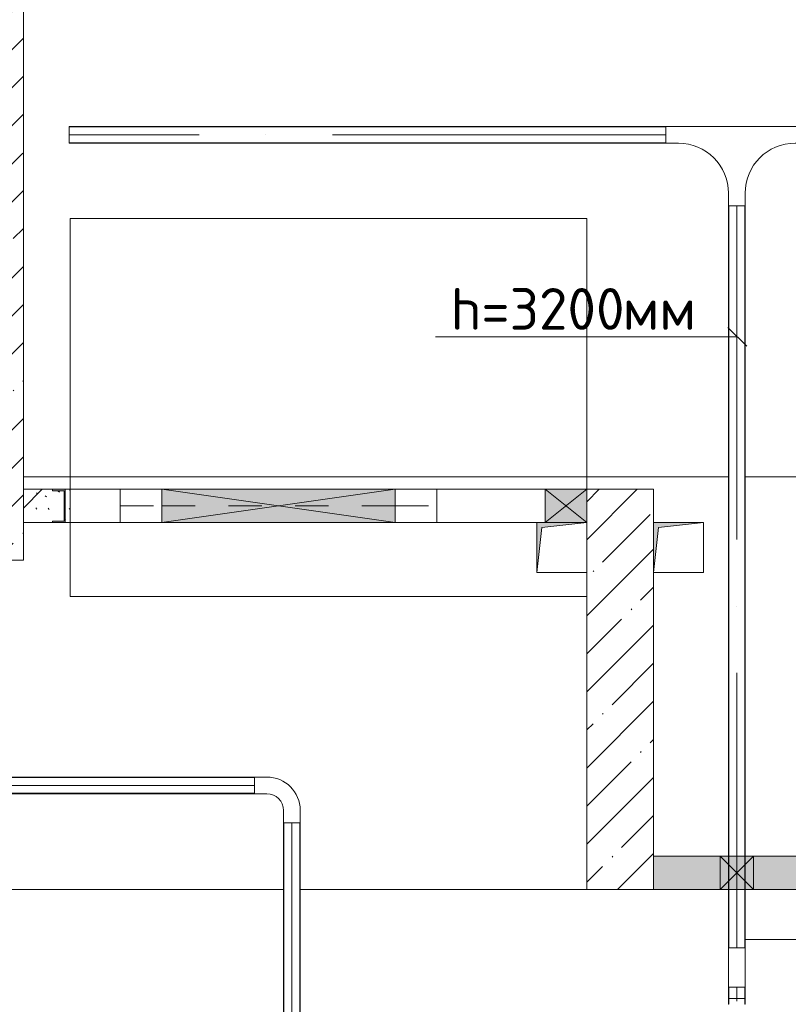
# Model space of a CAD drawing. Header units: millimetres. Extents: x -32229 to 192519, y -13689 to 125138.
# Tile 218 of 256: x 75483 to 80094, y 80662 to 86565. Entities that reach past the tile are written whole.
import ezdxf

# ---------------------------------------------------------------- set-up
doc = ezdxf.new("R2010")
doc.units = ezdxf.units.MM
doc.linetypes.add('3_ Штрих_ 1 х 1 мм', pattern=[400, 200, -200])
doc.linetypes.add('ADSK_Осевая', pattern=[2800, 2000, -400, 0, -400])
doc.layers.add('A-DETL-____-OTLN', color=7, linetype='Continuous', lineweight=9, true_color=0x00a600)
for name, color, linetype, lineweight in [('A-DETL-GENF-OTLN', 7, 'Continuous', 18), ('A-DOOR-____-OTLN', 7, 'Continuous', 18), ('A-FLOR-____-OTLN', 7, 'Continuous', 18), ('A-GLAZ-____-MCUT', 7, 'Continuous', 9), ('A-GLAZ-____-OTLN', 7, 'Continuous', 18), ('A-WALL-____-MCUT', 7, 'Continuous', 40), ('A-WALL-____-PATT', 7, 'Continuous', 40), ('C-PRKG-____-OTLN', 7, 'Continuous', 18), ('E-CABL-TRAY-CNTR', 7, 'ADSK_Осевая', 18), ('E-CABL-TRAY-OTLN', 7, 'Continuous', 18), ('G-____-____-TEXT', 7, 'Continuous', 9), ('I-WALL-____-MCUT', 7, 'Continuous', 40), ('M-EQPM-____-OTLN', 7, 'Continuous', 18), ('S-BEAM-____-OTLN', 7, 'Continuous', 18), ('S-COLS-____-MCUT', 7, 'Continuous', 40), ('S-COLS-____-OTLN', 7, 'Continuous', 18)]:
    doc.layers.add(name, color=color, linetype=linetype, lineweight=lineweight)
doc.styles.add('ISOCPEUR', font='isocpeur.ttf', dxfattribs={"height": 250})
pattern_1 = [(45, (0, 0), (-228.0985, 228.0985), []), (45, (228.1, 0), (-228.0985, 228.0985), [403.225, -80.645, 6.706, -73.939])]
pattern_2 = [(135, (300.56, 377.28), (-565.6854, 6e-14), [10, -790]), (135, (349.8, 474.73), (-565.6854, 6e-14), [10, -790]), (135, (423.93, 473.06), (-565.6854, 6e-14), [10, -790]), (135, (229.92, 447.9), (-565.6854, 6e-14), [10, -790]), (135, (155.08, 447.9), (-565.6854, 6e-14), [10, -790]), (135, (114.9, 369.03), (-565.6854, 6e-14), [10, -790]), (135, (132.43, 285.8), (-565.6854, 6e-14), [10, -790]), (135, (214.66, 322), (-565.6854, 6e-14), [10, -790]), (135, (198.16, 261.88), (-565.6854, 6e-14), [10, -790]), (135, (45.2, 272.9), (-565.6854, 6e-14), [10, -790]), (135, (42.32, 336.16), (-565.6854, 6e-14), [10, -790]), (135, (92.26, 192.24), (-565.6854, 6e-14), [10, -790]), (135, (7.07, 149.2), (-565.6854, 6e-14), [10, -790]), (135, (80.6, 95.1), (-565.6854, 6e-14), [10, -790]), (135, (79.53, 36.94), (-565.6854, 6e-14), [10, -790]), (135, (153.87, 74.56), (-565.6854, 6e-14), [10, -790]), (135, (228.35, 124.8), (-565.6854, 6e-14), [10, -790]), (135, (279.75, 180.4), (-565.6854, 6e-14), [10, -790]), (135, (282.9, 31.63), (-565.6854, 6e-14), [10, -790]), (135, (377.38, 53.45), (-565.6854, 6e-14), [10, -790]), (135, (352.28, 102.7), (-565.6854, 6e-14), [10, -790]), (135, (354.05, 0), (-565.6854, 6e-14), [10, -790]), (135, (553.23, 16.45), (-565.6854, 6e-14), [10, -790]), (135, (542.38, 63.45), (-565.6854, 6e-14), [10, -790]), (135, (536.58, 239.3), (-565.6854, 6e-14), [10, -790]), (135, (475.85, 203.9), (-565.6854, 6e-14), [10, -790]), (135, (475.85, 316.54), (-565.6854, 6e-14), [10, -790]), (135, (520.8, 408.7), (-565.6854, 6e-14), [10, -790]), (135, (551.1, 470.8), (-565.6854, 6e-14), [10, -790]), (135, (235.25, 537.93), (-565.6854, 6e-14), [10, -790]), (135, (407.25, 547.65), (-565.6854, 6e-14), [10, -790]), (135, (94.5, 558.6), (-565.6854, 6e-14), [10, -790]), (135, (46.4, 532.3), (-565.6854, 6e-14), [10, -790]), (135, (85.56, 465.04), (-565.6854, 6e-14), [10, -790]), (135, (355.53, 181.14), (-565.6854, 6e-14), [10, -790]), (135, (362.23, 243.6), (-565.6854, 6e-14), [10, -790]), (135, (413.45, 344.1), (-565.6854, 6e-14), [10, -790]), (135, (286.3, 273.25), (-565.6854, 6e-14), [10, -790]), (135, (423.02, 263.72), (-565.6854, 6e-14), [10, -790]), (135, (162.94, 190.2), (-565.6854, 6e-14), [10, -790]), (135, (470.25, 120.93), (-565.6854, 6e-14), [10, -790]), (135, (484.48, 9.78), (-565.6854, 6e-14), [10, -790]), (45, (0, 212.13), (-565.6854, 0), []), (45, (212.13, 0), (-565.6854, 0), []), (45, (353.55, 0), (-565.6854, 0), []), (45, (0, 353.55), (-565.6854, 0), [])]

# ---------------------------------------------------------------- blocks, each defined once
blk = doc.blocks.new('АР-Ворота сборка - Ворота секционные_3100х2600 _h_-5411443--01 ЭЛ')
at = {"layer": 'A-DOOR-____-OTLN', "color": 253, "lineweight": 5, "true_color": 0xaaaaaa}
for p, q in [((1675, 1723.5), (-1425, 1723.5)), ((-1425, 1723.5), (-1425, -542.9)), ((1675, 100), (1675, 1723.5)), ((1675, -100), (1675, 100)), ((-1425, -100), (-875, -100)), ((-875, -100), (525, -100)), ((525, -100), (1375, -100)), ((1375, -100), (1425, -100)), ((1425, -100), (1544.7, -100)), ((1675, -542.9), (1675, -400)), ((-1425, -542.9), (1675, -542.9))]:
    blk.add_line(p, q, dxfattribs=at)
blk = doc.blocks.new('АР_Машиноместо - 5300x2500_С-V43--01 ЭЛ')
at = {"layer": 'A-DETL-GENF-OTLN', "color": 253, "lineweight": 13, "true_color": 0xaaaaaa}
for p, q in [((1126.4, 4794.1), (970.2, 4771.8)), ((1250, 4800), (1126.4, 4794.1)), ((1250, 4800), (1373.6, 4794.1)), ((1373.6, 4794.1), (1529.8, 4771.8)), ((812.7, 4729.4), (659.1, 4669.9)), ((970.2, 4771.8), (812.7, 4729.4)), ((1122.2, 4726.4), (988.2, 4706.7)), ((1250, 4731.7), (1122.2, 4726.4)), ((1250, 4731.7), (1377.8, 4726.4)), ((1377.8, 4726.4), (1511.8, 4706.7)), ((1529.8, 4771.8), (1687.3, 4729.4)), ((1687.3, 4729.4), (1840.9, 4669.9)), ((659.1, 4669.9), (565.9, 4595.1)), ((680.7, 4606.5), (967, 4703.6)), ((873.9, 4665.1), (791.3, 4619.7)), ((988.2, 4706.7), (873.9, 4665.1)), ((1511.8, 4706.7), (1626.1, 4665.1)), ((1819.3, 4606.5), (1533, 4703.6)), ((1626.1, 4665.1), (1708.7, 4619.7)), ((1840.9, 4669.9), (1934.1, 4595.1)), ((590.7, 4560.1), (680.7, 4606.5)), ((788.5, 4617.7), (661.8, 4543.1)), ((791.3, 4619.7), (717.1, 4568.9)), ((1708.7, 4619.7), (1782.9, 4568.9)), ((1711.5, 4617.7), (1838.2, 4543.1)), ((1909.3, 4560.1), (1819.3, 4606.5)), ((565.9, 4595.1), (507.1, 4462.6)), ((557.5, 4525.7), (590.7, 4560.1)), ((717.1, 4568.9), (659.6, 4505.3)), ((1782.9, 4568.9), (1840.4, 4505.3)), ((1938, 4530.3), (1909.3, 4560.1)), ((1934.1, 4595.1), (1954.1, 4549.9)), ((536.4, 4471.4), (557.5, 4525.7)), ((661.8, 4543.1), (594.6, 4479.3)), ((1838.2, 4543.1), (1905.4, 4479.3)), ((507.1, 4462.6), (419.6, 4254.2)), ((528.4, 4374.7), (536.4, 4471.4)), ((594.6, 4479.3), (569.5, 4413.1)), ((645, 4445.5), (597.3, 4481.4)), ((679.6, 4406.3), (645, 4445.5)), ((970.5, 4419.3), (1069.6, 4447.3)), ((1069.6, 4447.3), (1167.1, 4453.2)), ((1167.1, 4453.2), (1250, 4453.9)), ((1332.9, 4453.2), (1250, 4453.9)), ((1430.4, 4447.3), (1332.9, 4453.2)), ((1529.5, 4419.3), (1430.4, 4447.3)), ((1820.4, 4406.3), (1855, 4445.5)), ((1855, 4445.5), (1902.7, 4481.4)), ((1905.4, 4479.3), (1930.5, 4413.1)), ((1971.6, 4374.7), (1965.4, 4449.9)), ((1998.2, 4449.9), (2080.4, 4254.2)), ((543.7, 4295.1), (528.4, 4374.7)), ((569.5, 4413.1), (543.7, 4295.1)), ((699.7, 4345.5), (679.6, 4406.3)), ((812.5, 4298.9), (872.7, 4370.2)), ((872.7, 4370.2), (970.5, 4419.3)), ((1627.3, 4370.2), (1529.5, 4419.3)), ((1687.5, 4298.9), (1627.3, 4370.2)), ((1800.3, 4345.5), (1820.4, 4406.3)), ((1930.5, 4413.1), (1956.3, 4295.1)), ((1956.3, 4295.1), (1971.6, 4374.7)), ((689.3, 3705.5), (699.7, 4345.5)), ((1810.7, 3705.5), (1800.3, 4345.5)), ((419.6, 4254.2), (403.4, 3968)), ((774.4, 4132.9), (812.5, 4298.9)), ((1725.6, 4132.9), (1687.5, 4298.9)), ((2080.4, 4254.2), (2096.6, 3968)), ((752.2, 3845.6), (774.4, 4132.9)), ((1747.8, 3845.6), (1725.6, 4132.9)), ((638.7, 3975.4), (675.2, 4045.5)), ((675.2, 4045.5), (694.6, 4057.6)), ((1824.8, 4045.5), (1805.4, 4057.6)), ((1861.3, 3975.4), (1824.8, 4045.5)), ((403.4, 3968), (405.6, 3688.5)), ((578.7, 3762.9), (638.7, 3975.4)), ((1921.3, 3762.9), (1861.3, 3975.4)), ((2096.6, 3968), (2094.4, 3688.5)), ((731.2, 3507.6), (752.2, 3845.6)), ((1768.8, 3507.6), (1747.8, 3845.6)), ((453.1, 3766.3), (478.4, 3819.3)), ((478.4, 3819.3), (532.5, 3818.1)), ((532.5, 3818.1), (585.5, 3790.5)), ((1967.5, 3818.1), (1914.5, 3790.5)), ((2021.6, 3819.3), (1967.5, 3818.1)), ((2046.9, 3766.3), (2021.6, 3819.3)), ((408.2, 3667), (453.1, 3766.3)), ((530.9, 3374.8), (578.7, 3762.9)), ((1969.1, 3374.8), (1921.3, 3762.9)), ((2091.8, 3667), (2046.9, 3766.3)), ((405.6, 3688.5), (409.5, 3560)), ((495.5, 3566.1), (496.8, 3671.6)), ((496.8, 3671.6), (510.1, 3691.5)), ((687.1, 3588.8), (566.5, 3663.9)), ((678.7, 3159.5), (689.3, 3705.5)), ((1821.3, 3159.5), (1810.7, 3705.5)), ((1812.9, 3588.8), (1933.5, 3663.9)), ((2003.2, 3671.6), (1989.9, 3691.5)), ((2004.5, 3566.1), (2003.2, 3671.6)), ((2094.4, 3688.5), (2090.5, 3560)), ((409.5, 3560), (426.5, 3446.8)), ((2090.5, 3560), (2073.5, 3446.8)), ((704.9, 2775.5), (731.2, 3507.6)), ((1795.1, 2775.5), (1768.8, 3507.6)), ((426.5, 3446.8), (417.5, 2723)), ((2073.5, 3446.8), (2082.5, 2723)), ((501.4, 2789.7), (530.9, 3374.8)), ((1998.6, 2789.7), (1969.1, 3374.8)), ((665.6, 2864.6), (678.7, 3159.5)), ((1834.4, 2864.6), (1821.3, 3159.5)), ((505.1, 2846.9), (420.9, 2813.3)), ((665.8, 2867.4), (505.1, 2846.9)), ((636.6, 2526.5), (665.8, 2867.4)), ((1834.2, 2867.4), (1994.9, 2846.9)), ((1863.4, 2526.5), (1834.2, 2867.4)), ((1994.9, 2846.9), (2079.1, 2813.3)), ((495.7, 2532.3), (501.4, 2789.7)), ((684.2, 2522.3), (704.9, 2775.5)), ((1815.8, 2522.3), (1795.1, 2775.5)), ((2004.3, 2532.3), (1998.6, 2789.7)), ((417.5, 2723), (428.2, 2308.5)), ((447.8, 2733.7), (459.7, 2756.2)), ((447.8, 2638.7), (447.8, 2733.7)), ((2052.2, 2733.7), (2040.3, 2756.2)), ((2052.2, 2638.7), (2052.2, 2733.7)), ((2082.5, 2723), (2071.8, 2308.5)), ((500, 2210.1), (495.7, 2532.3)), ((636.6, 2526.5), (597, 2231)), ((644.6, 2191.8), (684.2, 2522.3)), ((1855.4, 2191.8), (1815.8, 2522.3)), ((1863.4, 2526.5), (1903, 2231)), ((2000, 2210.1), (2004.3, 2532.3)), ((428.2, 2308.5), (432.3, 2119.9)), ((2071.8, 2308.5), (2067.7, 2119.9)), ((505.9, 1996), (500, 2210.1)), ((597, 2231), (535, 1798.3)), ((595.8, 1824.8), (644.6, 2191.8)), ((1904.2, 1824.8), (1855.4, 2191.8)), ((1903, 2231), (1965, 1798.3)), ((1994.1, 1996), (2000, 2210.1)), ((296.8, 2079.9), (301.4, 2130.5)), ((301.4, 2130.5), (479.9, 2052.9)), ((2198.6, 2130.5), (2020.1, 2052.9)), ((2203.2, 2079.9), (2198.6, 2130.5)), ((309.5, 2036.1), (296.8, 2079.9)), ((432.3, 2119.9), (430.7, 2073.9)), ((2067.7, 2119.9), (2069.3, 2073.9)), ((2190.5, 2036.1), (2203.2, 2079.9)), ((357.8, 1990.1), (309.5, 2036.1)), ((479.9, 2052.9), (471, 1914.3)), ((2020.1, 2052.9), (2029, 1914.3)), ((2142.2, 1990.1), (2190.5, 2036.1)), ((500.6, 1894.5), (357.8, 1990.1)), ((540.9, 1993.7), (476.3, 1997.9)), ((540.9, 1993.7), (539.8, 1733.1)), ((1959.1, 1993.7), (2023.7, 1997.9)), ((1959.1, 1993.7), (1960.2, 1733.1)), ((1999.4, 1894.5), (2142.2, 1990.1)), ((426.5, 1730.9), (427.5, 1943)), ((530.6, 1857.6), (500.6, 1894.5)), ((1969.4, 1857.6), (1999.4, 1894.5)), ((2073.5, 1730.9), (2072.5, 1943)), ((546.5, 1642.6), (530.6, 1857.6)), ((1953.5, 1642.6), (1969.4, 1857.6)), ((533.6, 1816.8), (495, 1765.3)), ((589.4, 1615.5), (595.8, 1824.8)), ((1910.6, 1615.5), (1904.2, 1824.8)), ((1966.4, 1816.8), (2005, 1765.3)), ((410.6, 1634.2), (426.5, 1730.9)), ((495, 1765.3), (426.6, 1753.4)), ((2005, 1765.3), (2073.4, 1753.4)), ((2089.4, 1634.2), (2073.5, 1730.9)), ((409.5, 1087), (410.6, 1634.2)), ((615.4, 1410.3), (589.4, 1615.5)), ((590.4, 1624.3), (703.6, 1557.1)), ((1909.6, 1624.3), (1796.4, 1557.1)), ((1884.6, 1410.3), (1910.6, 1615.5)), ((2090.5, 1087), (2089.4, 1634.2)), ((703.6, 1557.1), (852.8, 1499)), ((1796.4, 1557.1), (1647.2, 1499)), ((852.8, 1499), (1016.6, 1459.9)), ((1647.2, 1499), (1483.4, 1459.9)), ((1016.6, 1459.9), (1146.9, 1439.4)), ((1146.9, 1439.4), (1250, 1434.1)), ((1353.1, 1439.4), (1250, 1434.1)), ((1483.4, 1459.9), (1353.1, 1439.4)), ((687.4, 1141), (615.4, 1410.3)), ((1812.6, 1141), (1884.6, 1410.3)), ((749.2, 950.3), (687.4, 1141)), ((1750.8, 950.3), (1812.6, 1141)), ((420.9, 910.7), (409.5, 1087)), ((510.2, 1018.7), (521.5, 1074.5)), ((521.5, 1074.5), (548.5, 1076.2)), ((548.5, 1076.2), (603.4, 1004.8)), ((1951.5, 1076.2), (1896.6, 1004.8)), ((1978.5, 1074.5), (1951.5, 1076.2)), ((1989.8, 1018.7), (1978.5, 1074.5)), ((2079.1, 910.7), (2090.5, 1087)), ((505.7, 920), (510.2, 1018.7)), ((603.4, 1004.8), (639.1, 920)), ((1896.6, 1004.8), (1860.9, 920)), ((1994.3, 920), (1989.8, 1018.7)), ((809.1, 809.4), (749.2, 950.3)), ((1690.9, 809.4), (1750.8, 950.3)), ((445.9, 853.1), (420.9, 910.7)), ((519.1, 851.5), (505.7, 920)), ((639.1, 920), (677.4, 843.7)), ((1860.9, 920), (1822.6, 843.7)), ((1980.9, 851.5), (1994.3, 920)), ((2054.1, 853.1), (2079.1, 910.7)), ((489, 795.6), (445.9, 853.1)), ((550, 812.3), (519.1, 851.5)), ((677.4, 843.7), (737.5, 778.3)), ((1822.6, 843.7), (1762.5, 778.3)), ((1950, 812.3), (1980.9, 851.5)), ((2011, 795.6), (2054.1, 853.1)), ((584.4, 714.6), (489, 795.6)), ((616.5, 746.4), (550, 812.3)), ((737.5, 778.3), (804.5, 715.7)), ((881.5, 691.6), (809.1, 809.4)), ((1618.5, 691.6), (1690.9, 809.4)), ((1762.5, 778.3), (1695.5, 715.7)), ((1883.5, 746.4), (1950, 812.3)), ((1915.6, 714.6), (2011, 795.6)), ((701.8, 640.4), (584.4, 714.6)), ((703.5, 696.4), (616.5, 746.4)), ((804.5, 715.7), (824.6, 660.9)), ((1695.5, 715.7), (1675.4, 660.9)), ((1796.5, 696.4), (1883.5, 746.4)), ((1798.2, 640.4), (1915.6, 714.6)), ((824.6, 660.9), (703.5, 696.4)), ((888.4, 685.9), (815.2, 686.6)), ((941.4, 642.2), (881.5, 691.6)), ((1558.6, 642.2), (1618.5, 691.6)), ((1611.6, 685.9), (1684.8, 686.6)), ((1675.4, 660.9), (1796.5, 696.4)), ((861.8, 571.6), (701.8, 640.4)), ((1050.7, 599.4), (941.4, 642.2)), ((1148.8, 583), (1050.7, 599.4)), ((1351.2, 583), (1449.3, 599.4)), ((1449.3, 599.4), (1558.6, 642.2)), ((1638.2, 571.6), (1798.2, 640.4)), ((1052.6, 517.5), (861.8, 571.6)), ((1250, 581.6), (1148.8, 583)), ((1250, 581.6), (1351.2, 583)), ((1447.4, 517.5), (1638.2, 571.6)), ((1165.1, 503.1), (1052.6, 517.5)), ((1250, 500), (1165.1, 503.1)), ((1250, 500), (1334.9, 503.1)), ((1334.9, 503.1), (1447.4, 517.5))]:
    blk.add_line(p, q, dxfattribs=at)
at = {"layer": 'A-DETL-GENF-OTLN', "color": 254, "lineweight": 13, "true_color": 0xd4d4d4}
for p, q in [((694.6, 3980.4), (765.1, 3996.8)), ((1805.4, 3980.4), (1734.9, 3996.8)), ((715.1, 3168.3), (1250, 3167.3)), ((1784.9, 3168.3), (1250, 3167.3)), ((677.9, 2473), (794.6, 2446)), ((794.6, 2446), (955.7, 2426.8)), ((955.7, 2426.8), (1105.5, 2413.7)), ((1544.3, 2426.8), (1394.5, 2413.7)), ((1705.4, 2446), (1544.3, 2426.8)), ((1822.1, 2473), (1705.4, 2446)), ((1105.5, 2413.7), (1250, 2412.9)), ((1394.5, 2413.7), (1250, 2412.9)), ((513.9, 1368.9), (502.3, 1696.3)), ((1986.1, 1368.9), (1997.7, 1696.3)), ((590.3, 1367.8), (546.5, 1642.6)), ((1909.7, 1367.8), (1953.5, 1642.6)), ((524.9, 1188.6), (513.9, 1368.9)), ((636.7, 1146), (590.3, 1367.8)), ((1863.3, 1146), (1909.7, 1367.8)), ((1975.1, 1188.6), (1986.1, 1368.9)), ((537.4, 1076.1), (524.9, 1188.6)), ((1962.6, 1076.1), (1975.1, 1188.6)), ((710.2, 962.8), (636.7, 1146)), ((1789.8, 962.8), (1863.3, 1146)), ((534.5, 874.4), (528.1, 949.5)), ((1965.5, 874.4), (1971.9, 949.5)), ((591.7, 805), (534.5, 874.4)), ((1908.3, 805), (1965.5, 874.4)), ((664.7, 739.9), (591.7, 805)), ((1835.3, 739.9), (1908.3, 805)), ((742.6, 707.8), (664.7, 739.9)), ((1757.4, 707.8), (1835.3, 739.9))]:
    blk.add_line(p, q, dxfattribs=at)
at = {"layer": 'C-PRKG-____-OTLN', "color": 253, "lineweight": 13, "true_color": 0xaaaaaa}
for p, q in [((2500, 5300), (37.6, 5300)), ((2500, 4549.9), (2500, 5300)), ((400, 4800), (2100, 4800)), ((400, 500), (400, 4800)), ((2100, 4549.9), (2100, 4800)), ((2100, 500), (2100, 4449.9)), ((2500, 0), (2500, 4449.9)), ((400, 500), (2100, 500)), ((2500, 0), (37.6, 0))]:
    blk.add_line(p, q, dxfattribs=at)
blk = doc.blocks.new('АР_Отверстие прямоугольное - АПТ-5079143--01 ЭЛ')
at = {"layer": 'A-GLAZ-____-OTLN', "lineweight": 13, "true_color": 0xf0f0f0}
blk.add_hatch(color=7, dxfattribs=at).paths.add_polyline_path([(825, -100), (825, 100), (-575, 100), (-575, -100), (-161.5, -100)])
at = {"layer": 'A-GLAZ-____-MCUT', "color": 253, "lineweight": 13, "true_color": 0xaaaaaa}
for p, q in [((-575, 100), (-575, -100)), ((825, 100), (825, -100))]:
    blk.add_line(p, q, dxfattribs=at)
at = {"layer": 'A-GLAZ-____-OTLN', "color": 253, "lineweight": 5, "true_color": 0xaaaaaa}
for p, q in [((825, 100), (-575, -100)), ((-575, 100), (825, -100))]:
    blk.add_line(p, q, dxfattribs=at)
at = {"layer": 'A-GLAZ-____-OTLN', "color": 253, "lineweight": 13, "true_color": 0xaaaaaa}
for p, q in [((825, 100), (-575, 100)), ((-575, 100), (-575, -100)), ((825, -100), (825, 100)), ((-575, -100), (825, -100))]:
    blk.add_line(p, q, dxfattribs=at)
blk = doc.blocks.new('АР_Отверстие прямоугольное - ВК-4158590--01 ЭЛ')
at = {"layer": 'A-GLAZ-____-OTLN', "lineweight": 13, "true_color": 0xf0f0f0}
blk.add_hatch(color=7, dxfattribs=at).paths.add_polyline_path([(0, -100), (250, -100), (250, 100), (0, 100), (0, 4)])
at = {"layer": 'A-GLAZ-____-MCUT', "color": 253, "lineweight": 13, "true_color": 0xaaaaaa}
for p, q in [((0, 100), (0, -100)), ((250, 100), (250, -100))]:
    blk.add_line(p, q, dxfattribs=at)
at = {"layer": 'A-GLAZ-____-OTLN', "color": 253, "lineweight": 5, "true_color": 0xaaaaaa}
for p, q in [((250, 100), (0, -100)), ((0, 100), (250, -100))]:
    blk.add_line(p, q, dxfattribs=at)
at = {"layer": 'A-GLAZ-____-OTLN', "color": 253, "lineweight": 13, "true_color": 0xaaaaaa}
for p, q in [((250, 100), (0, 100)), ((0, 100), (0, -100)), ((250, -100), (250, 100))]:
    blk.add_line(p, q, dxfattribs=at)
blk = doc.blocks.new('АР_Перемычка - 200_Уx2_75x5__250-250-7319916--01 ЭЛ')
at = {"layer": 'S-BEAM-____-OTLN', "color": 9, "linetype": '3_ Штрих_ 1 х 1 мм', "lineweight": 15, "true_color": 0xc4c4c4}
for p, q in [((-950, 100), (-950, -100)), ((950, 100), (950, -100)), ((-950, 0), (-700, 0)), ((-700, 0), (700, 0)), ((700, 0), (950, 0))]:
    blk.add_line(p, q, dxfattribs=at)
blk = doc.blocks.new('АР_Канал вертикальный прямоугольный - ВК-6260880--01 ЭЛ')
at = {"layer": 'M-EQPM-____-OTLN', "lineweight": 13, "true_color": 0xe2e2e2}
blk.add_hatch(color=254, dxfattribs=at).paths.add_polyline_path([(-150, -150), (-120, 120), (150, 150), (-150, 150)])
at = {"layer": 'M-EQPM-____-OTLN', "color": 253, "lineweight": 13, "true_color": 0xaaaaaa}
for p, q in [((150, 150), (-150, 150)), ((-150, 150), (-150, -150)), ((150, 150), (-150, 150)), ((-150, 150), (-150, -150)), ((-150, -150), (-150, 150)), ((-150, 150), (150, 150)), ((-150, -150), (-120, 120)), ((-150, -150), (-120, 120)), ((-120, 120), (150, 150)), ((-120, 120), (150, 150)), ((150, -150), (150, 150)), ((150, 150), (150, -150)), ((-150, -150), (150, -150)), ((150, -150), (-150, -150))]:
    blk.add_line(p, q, dxfattribs=at)
blk = doc.blocks.new('АР_Отверстие прямоугольное - ЭОМ-3133633--01 ЭЛ')
at = {"layer": 'A-GLAZ-____-OTLN', "lineweight": 13, "true_color": 0xf0f0f0}
blk.add_hatch(color=7, dxfattribs=at).paths.add_polyline_path([(225, 100), (25, 100), (25, -100), (225, -100)])
at = {"layer": 'A-GLAZ-____-MCUT', "color": 253, "lineweight": 13, "true_color": 0xaaaaaa}
for p, q in [((25, 100), (25, -100)), ((225, 100), (225, -100))]:
    blk.add_line(p, q, dxfattribs=at)
at = {"layer": 'A-GLAZ-____-OTLN', "color": 253, "lineweight": 5, "true_color": 0xaaaaaa}
for p, q in [((225, 100), (25, -100)), ((25, 100), (225, -100))]:
    blk.add_line(p, q, dxfattribs=at)
at = {"layer": 'A-GLAZ-____-OTLN', "color": 253, "lineweight": 13, "true_color": 0xaaaaaa}
for p, q in [((225, 100), (25, 100)), ((25, 100), (25, -100)), ((225, -100), (225, 100)), ((25, -100), (225, -100))]:
    blk.add_line(p, q, dxfattribs=at)
blk = doc.blocks.new('АР_Фахверк_ _Швеллер полки параллельные_ - 20П-7427210--01 ЭЛ')
at = {"layer": 'S-COLS-____-OTLN', "lineweight": 15, "true_color": 0xaaaaaa}
blk.add_hatch(color=253, dxfattribs=at).paths.add_polyline_path([(53, 100), (-23, 100), (-23, -100), (53, -100), (53, -91), (-17.8, -91), (-17.8, 91), (53, 91)])
at = {"layer": 'S-COLS-____-MCUT', "color": 253, "lineweight": 15, "true_color": 0xaaaaaa}
for p, q in [((53, 100), (-23, 100)), ((-23, 100), (-23, -100)), ((-17.8, -91), (-17.8, 91)), ((-17.8, 91), (53, 91)), ((53, 91), (53, 100)), ((-23, -100), (53, -100)), ((53, -91), (-17.8, -91)), ((53, -100), (53, -91))]:
    blk.add_line(p, q, dxfattribs=at)
blk = doc.blocks.new('Наметкина 10_РД_АР_П_отсоединено_rvt-1--01 ЭЛ')
at = {"layer": 'A-WALL-____-PATT', "lineweight": 5, "true_color": 0xaaaaaa}
h = blk.add_hatch(dxfattribs=at)
h.set_pattern_fill('FP_1', color=253, style=0, pattern_type=2)
h.set_pattern_definition(pattern_1)
h.paths.add_polyline_path([(75505.3, 83325), (75505.3, 93350), (75255.3, 93350), (75255.3, 83325)])
h = blk.add_hatch(dxfattribs=at)
h.set_pattern_fill('FP_6', color=253, style=0, pattern_type=2)
h.set_pattern_definition(pattern_2)
h.paths.add_polyline_path([(75505.3, 83550), (75679.1, 83550), (75679.1, 83559), (75749.9, 83559), (75749.9, 83741), (75679.1, 83741), (75679.1, 83750), (75505.3, 83750), (75505.3, 83559)])
h.paths.add_polyline_path([(75755.1, 83550), (75785.3, 83550), (75785.3, 83750), (75755.1, 83750), (75755.1, 83559)])
h = blk.add_hatch(dxfattribs=at)
h.set_pattern_fill('FP_6', color=253, style=0, pattern_type=2)
h.set_pattern_definition(pattern_2)
h.paths.add_polyline_path([(88680.3, 81350), (88680.3, 81550), (79834.9, 81550), (79834.9, 81350), (87665.3, 81350)])
h.paths.add_polyline_path([(79285.3, 81350), (79734.9, 81350), (79734.9, 81550), (79285.3, 81550)])
at = {"layer": 'S-COLS-____-OTLN', "lineweight": 5, "true_color": 0xaaaaaa}
h = blk.add_hatch(dxfattribs=at)
h.set_pattern_fill('FP_1', color=253, style=0, pattern_type=2)
h.set_pattern_definition(pattern_1)
h.paths.add_polyline_path([(79285.3, 81350), (79285.3, 83750), (78885.3, 83750), (78885.3, 81350)])
at = {"layer": 'A-FLOR-____-OTLN', "color": 253, "lineweight": 13, "true_color": 0xaaaaaa}
for p, q in [((79734.9, 83825), (75505.3, 83825)), ((79734.9, 83825), (75505.3, 83825)), ((80745.3, 83825), (79834.9, 83825)), ((80745.3, 83825), (79834.9, 83825)), ((75785.3, 83750), (76335.3, 83750)), ((76335.3, 83750), (75785.3, 83750)), ((76335.3, 83750), (77735.3, 83750)), ((77735.3, 83750), (76335.3, 83750)), ((77735.3, 83750), (78635.3, 83750)), ((78635.3, 83750), (77735.3, 83750)), ((78635.3, 83750), (78885.3, 83750)), ((78885.3, 83750), (78635.3, 83750)), ((72135.3, 81350), (77065.7, 81350)), ((72135.3, 81350), (77065.7, 81350)), ((77165.7, 81350), (78885.3, 81350)), ((77165.7, 81350), (78885.3, 81350))]:
    blk.add_line(p, q, dxfattribs=at)
at = {"layer": 'A-WALL-____-MCUT', "color": 253, "lineweight": 13, "true_color": 0xaaaaaa}
for p, q in [((75505.3, 83325), (75505.3, 92740)), ((75255.3, 83325), (75505.3, 83325))]:
    blk.add_line(p, q, dxfattribs=at)
at = {"layer": 'I-WALL-____-MCUT', "color": 253, "lineweight": 13, "true_color": 0xaaaaaa}
for p, q in [((75679.1, 83750), (75505.3, 83750)), ((75505.3, 83750), (75505.3, 83550)), ((75785.3, 83750), (75755.1, 83750)), ((75785.3, 83550), (75785.3, 83750)), ((75505.3, 83550), (75679.1, 83550)), ((75755.1, 83550), (75785.3, 83550)), ((79685.3, 81550), (79285.3, 81550)), ((79285.3, 81550), (79285.3, 81350)), ((79734.9, 81550), (79685.3, 81550)), ((79885.3, 81550), (79834.9, 81550)), ((83155.3, 81550), (79885.3, 81550)), ((79285.3, 81350), (79685.3, 81350)), ((79685.3, 81350), (79734.9, 81350)), ((79834.9, 81350), (79885.3, 81350)), ((79885.3, 81350), (83155.3, 81350))]:
    blk.add_line(p, q, dxfattribs=at)
at = {"layer": 'S-COLS-____-MCUT', "color": 253, "lineweight": 15, "true_color": 0xaaaaaa}
for p, q in [((78885.3, 83750), (78885.3, 83550)), ((79285.3, 83750), (78885.3, 83750)), ((79285.3, 83550), (79285.3, 83750)), ((78885.3, 83250), (78885.3, 81350)), ((79285.3, 81350), (79285.3, 83250)), ((78885.3, 81350), (79285.3, 81350))]:
    blk.add_line(p, q, dxfattribs=at)
at = {"layer": 'A-DOOR-____-OTLN', "color": 253, "lineweight": 13, "true_color": 0xaaaaaa}
blk.add_blockref('АР-Ворота сборка - Ворота секционные_3100х2600 _h_-5411443--01 ЭЛ', (77210.3, 83650), dxfattribs=at)
at = {"layer": 'A-GLAZ-____-OTLN', "color": 253, "lineweight": 13, "true_color": 0xaaaaaa}
for name, p in [('АР_Отверстие прямоугольное - АПТ-5079143--01 ЭЛ', (76910.3, 83650)), ('АР_Отверстие прямоугольное - ВК-4158590--01 ЭЛ', (78635.3, 83650)), ('АР_Отверстие прямоугольное - ЭОМ-3133633--01 ЭЛ', (79660.3, 81450))]:
    blk.add_blockref(name, p, dxfattribs=at)
at = {"layer": 'C-PRKG-____-OTLN', "color": 253, "lineweight": 13, "true_color": 0xaaaaaa}
blk.add_blockref('АР_Машиноместо - 5300x2500_С-V43--01 ЭЛ', (79797.3, 75750), dxfattribs=at)
at = {"layer": 'M-EQPM-____-OTLN', "color": 253, "lineweight": 13, "true_color": 0xaaaaaa}
for p in [(78735.3, 83400), (79435.3, 83400)]:
    blk.add_blockref('АР_Канал вертикальный прямоугольный - ВК-6260880--01 ЭЛ', p, dxfattribs=at)
at = {"layer": 'S-BEAM-____-OTLN', "color": 253, "lineweight": 13, "true_color": 0xaaaaaa}
blk.add_blockref('АР_Перемычка - 200_Уx2_75x5__250-250-7319916--01 ЭЛ', (77035.3, 83650), dxfattribs=at)
at = {"layer": 'S-COLS-____-OTLN', "color": 253, "lineweight": 13, "true_color": 0xaaaaaa, "rotation": 180}
blk.add_blockref('АР_Фахверк_ _Швеллер полки параллельные_ - 20П-7427210--01 ЭЛ', (75732.1, 83650), dxfattribs=at)
blk = doc.blocks.new('M_Горизонтальный изгиб-колено для канального - Стандартное-V272--01 ЭЛ')
at = {"layer": 'E-CABL-TRAY-OTLN', "color": 5, "true_color": 0x0000ff}
for p, q in [((50, 225), (-50, 225)), ((-50, 225), (-50, 150)), ((50, 150), (50, 225)), ((-225, -50), (-225, 50)), ((-225, 50), (-150, 50)), ((-150, -50), (-225, -50))]:
    blk.add_line(p, q, dxfattribs=at)
for radius, end in [(200, 360), (100, 0)]:
    blk.add_arc((-150, 150), radius, 270, end, dxfattribs=at)
blk = doc.blocks.new('M_Горизонтальный тройник для канального - Радиус 300 мм-V315--01 ЭЛ')
at = {"layer": 'E-CABL-TRAY-OTLN', "color": 1, "true_color": 0xff0000}
for p, q in [((425, 50), (-425, 50)), ((-425, 50), (-425, -50)), ((425, -50), (425, 50)), ((-425, -50), (-350, -50)), ((350, -50), (425, -50)), ((-50, -350), (-50, -425)), ((50, -425), (50, -350)), ((-50, -425), (50, -425))]:
    blk.add_line(p, q, dxfattribs=at)
for centre, start, end in [((-350, -350), 0, 90), ((350, -350), 90, 180)]:
    blk.add_arc(centre, 300, start, end, dxfattribs=at)
blk = doc.blocks.new('M_Вертикальный наружный изгиб-колено для канального - Стандартное-2566272--01 ЭЛ')
at = {"layer": 'E-CABL-TRAY-OTLN', "color": 1, "true_color": 0xff0000}
for p, q in [((79734.9, 81000.8), (79834.9, 81000.8)), ((79734.9, 80925.8), (79734.9, 81000.8)), ((79834.9, 80925.8), (79834.9, 81000.8)), ((79734.9, 80815.9), (79734.9, 80925.8)), ((79834.9, 80925.8), (79834.9, 80815.9)), ((79734.9, 80764.8), (79734.9, 80815.9)), ((79834.9, 80815.9), (79834.9, 80764.8)), ((79834.9, 80764.8), (79734.9, 80764.8))]:
    blk.add_line(p, q, dxfattribs=at)

msp = doc.modelspace()

# ---------------------------------------------------------------- linework, layer by layer
at = {"layer": 'A-DETL-____-OTLN', "color": 1, "true_color": 0xff0000}
for p, q in [((79844.4, 84606.8), (79731.3, 84719.9)), ((79787.9, 84663.4), (77977.9, 84663.4))]:
    msp.add_line(p, q, dxfattribs=at)
at = {"layer": 'E-CABL-TRAY-CNTR', "color": 1, "true_color": 0xff0000}
for p, q in [((79359.9, 85874.6), (75780.2, 85874.6)), ((79784.9, 85449.6), (79784.9, 81000.8)), ((79784.9, 80680.7), (79784.9, 80762.8))]:
    msp.add_line(p, q, dxfattribs=at)
at = {"layer": 'E-CABL-TRAY-CNTR', "color": 5, "true_color": 0x0000ff}
for p, q in [((76890.7, 81974.9), (74015.7, 81974.9)), ((77115.7, 81749.9), (77115.7, 78175.9))]:
    msp.add_line(p, q, dxfattribs=at)
at = {"layer": 'E-CABL-TRAY-OTLN', "color": 1, "true_color": 0xff0000}
for p, q in [((75780.2, 85824.6), (75780.2, 85924.6)), ((79359.9, 85924.6), (75780.2, 85924.6)), ((79359.9, 85922.1), (75780.2, 85922.1)), ((79359.9, 85924.6), (79359.9, 85922.1)), ((79359.9, 85827.1), (75780.2, 85827.1)), ((79359.9, 85824.6), (75780.2, 85824.6)), ((79359.9, 85827.1), (79359.9, 85824.6)), ((79734.9, 85449.6), (79737.4, 85449.6)), ((79734.9, 85449.6), (79734.9, 81000.8)), ((79737.4, 85449.6), (79737.4, 81000.8)), ((79832.3, 85449.6), (79834.9, 85449.6)), ((79832.3, 85449.6), (79832.3, 81000.8)), ((79834.9, 85449.6), (79834.9, 81000.8)), ((79737.4, 81000.8), (79734.9, 81000.8)), ((79834.9, 81000.8), (79832.3, 81000.8)), ((79734.9, 80764.8), (79737.4, 80764.8)), ((79734.9, 80662.4), (79734.9, 80764.8)), ((79737.4, 80662.4), (79737.4, 80764.8)), ((79832.3, 80764.8), (79834.9, 80764.8)), ((79832.3, 80662.4), (79832.3, 80764.8)), ((79834.9, 80662.4), (79834.9, 80764.8)), ((79832.3, 80697.2), (79737.4, 80697.2)), ((79737.4, 80662.4), (79734.9, 80662.4)), ((79834.9, 80662.4), (79832.3, 80662.4))]:
    msp.add_line(p, q, dxfattribs=at)
at = {"layer": 'E-CABL-TRAY-OTLN', "color": 5, "true_color": 0x0000ff}
for p, q in [((76890.7, 82024.9), (74015.7, 82024.9)), ((76890.7, 82022.3), (74015.7, 82022.3)), ((76890.7, 82024.9), (76890.7, 82022.3)), ((76890.7, 81927.4), (74015.7, 81927.4)), ((76890.7, 81924.9), (74015.7, 81924.9)), ((76890.7, 81927.4), (76890.7, 81924.9)), ((77065.7, 81749.9), (77068.2, 81749.9)), ((77065.7, 81749.9), (77065.7, 78175.9)), ((77068.2, 81749.9), (77068.2, 78175.9)), ((77163.1, 81749.9), (77165.7, 81749.9)), ((77163.1, 81749.9), (77163.1, 78175.9)), ((77165.7, 81749.9), (77165.7, 78175.9))]:
    msp.add_line(p, q, dxfattribs=at)

# ---------------------------------------------------------------- block references
at = {"lineweight": 5}
msp.add_blockref('Наметкина 10_РД_АР_П_отсоединено_rvt-1--01 ЭЛ', (0, 0), dxfattribs=at)
at = {"layer": 'E-CABL-TRAY-OTLN', "color": 1, "true_color": 0xff0000}
for name, p in [('M_Горизонтальный тройник для канального - Радиус 300 мм-V315--01 ЭЛ', (79784.9, 85874.6)), ('M_Вертикальный наружный изгиб-колено для канального - Стандартное-2566272--01 ЭЛ', (0, 0))]:
    msp.add_blockref(name, p, dxfattribs=at)
at = {"layer": 'E-CABL-TRAY-OTLN', "color": 5, "true_color": 0x0000ff, "rotation": 90}
msp.add_blockref('M_Горизонтальный изгиб-колено для канального - Стандартное-V272--01 ЭЛ', (77115.7, 81974.9), dxfattribs=at)

# ---------------------------------------------------------------- texts
at = {"layer": 'G-____-____-TEXT', "color": 1, "true_color": 0xff0000, "char_height": 250, "attachment_point": 1, "style": 'ISOCPEUR'}
for s, insert, width in [('h=3200', (78068, 84955.9), 1250.632), ('мм', (79099.8, 84955.9), 481.012)]:
    msp.add_mtext(s, dxfattribs=dict(at, insert=insert, width=width))

doc.saveas('drawing.dxf')
